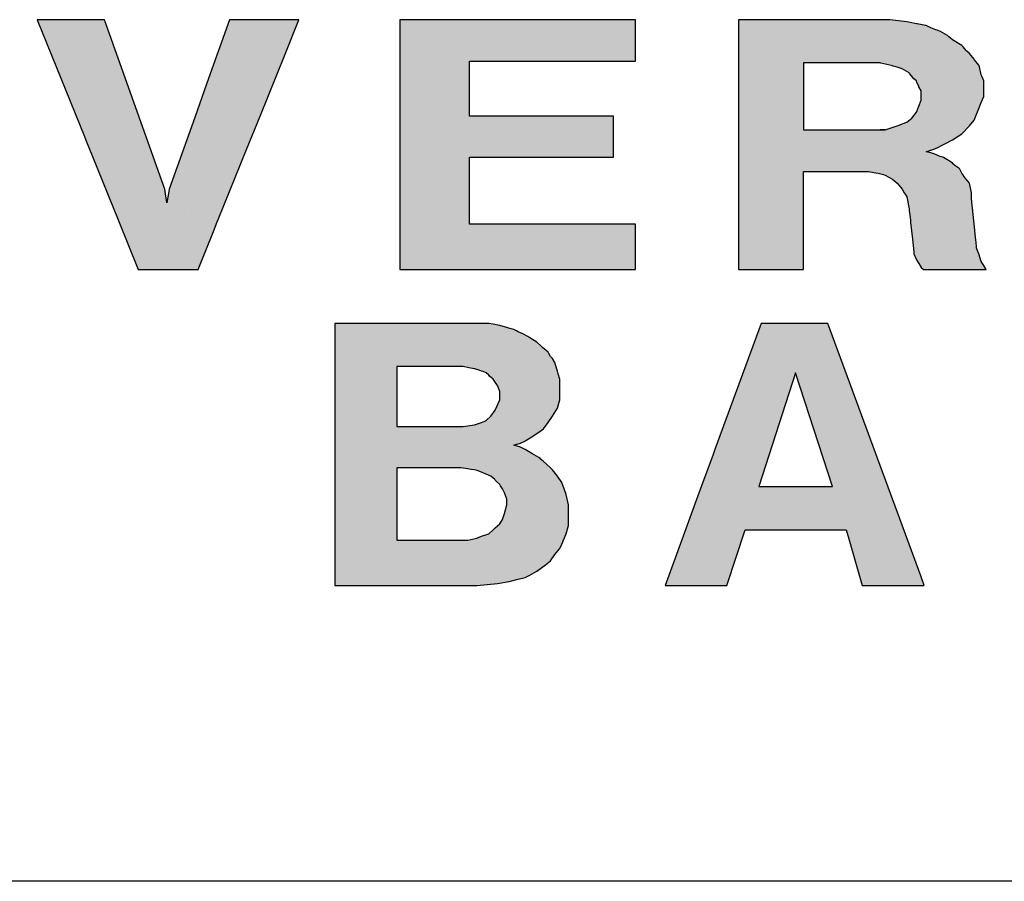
# Model space of a CAD drawing. Extents: x -1825 to 98, y 5678 to 6985.
# Tile 78 of 86: x 19 to 28, y 6489 to 6497. Entities that reach past the tile are written whole.
import ezdxf

# ---------------------------------------------------------------- set-up
doc = ezdxf.new("R2010")
doc.units = 0
doc.header["$MEASUREMENT"] = 0
doc.layers.add('CARIMBO', color=7, linetype='CONTINUOUS')

msp = doc.modelspace()

# ---------------------------------------------------------------- hatches: boundary and pattern name
at = {"layer": 'CARIMBO'}
h = msp.add_hatch(color=7, dxfattribs=at)
h.paths.add_polyline_path([(20.5357, 6495.1864), (20.9723, 6494.9157), (21.2245, 6495.5391), (20.763, 6495.8252)])
h.paths.add_polyline_path([(20.763, 6495.8252), (21.2245, 6495.5391), (21.3447, 6495.8364), (20.8714, 6496.1298)])
h.paths.add_polyline_path([(20.8714, 6496.1298), (21.3447, 6495.8364), (21.5679, 6496.3884), (21.0727, 6496.6954)])
h.paths.add_polyline_path([(21.0727, 6496.6954), (21.5679, 6496.3884), (21.6921, 6496.6954)])
h.paths.add_polyline_path([(19.8528, 6495.4757), (20.5159, 6495.0645), (20.4962, 6495.1864), (19.7936, 6495.622)])
h.paths.add_polyline_path([(20.5159, 6495.0645), (20.929, 6494.8084), (20.9644, 6494.8961), (20.5321, 6495.1642)])
h.paths.add_polyline_path([(19.7936, 6495.622), (20.4962, 6495.1864), (20.485, 6495.2179), (19.7804, 6495.6547)])
h.paths.add_polyline_path([(20.5321, 6495.1642), (20.9644, 6494.8961), (20.9723, 6494.9157), (20.5357, 6495.1864)])
h.paths.add_polyline_path([(19.7804, 6495.6547), (20.485, 6495.2179), (20.1289, 6496.2184), (19.3595, 6496.6954)])
h.paths.add_polyline_path([(19.3595, 6496.6954), (20.1289, 6496.2184), (19.9591, 6496.6954)], flags=16)
h.paths.add_polyline_path([(20.2589, 6494.4715), (20.7927, 6494.4715), (20.0803, 6494.9132)], flags=16)
h.paths.add_polyline_path([(20.0803, 6494.9132), (20.7927, 6494.4715), (20.929, 6494.8084), (19.8528, 6495.4757)])
edge = h.paths.add_edge_path(flags=16)
edge.add_line((20.2589, 6494.4715), (20.796, 6494.4715))
msp.add_hatch(color=7, dxfattribs=at).paths.add_polyline_path([(23.1089, 6496.6954), (22.6158, 6496.6954), (22.5915, 6496.6954), (22.5915, 6496.6505), (22.5915, 6496.2195), (22.5915, 6496.1747), (22.5915, 6495.8538), (22.5915, 6495.7727), (22.5915, 6495.2575), (22.5915, 6494.4715), (23.8593, 6494.4715), (24.6903, 6494.4715), (24.6903, 6494.5526), (24.6903, 6494.8734), (24.1728, 6494.8734), (24.042, 6494.8734), (23.211, 6494.8734), (23.211, 6495.3887), (23.211, 6495.4698), (23.7284, 6495.4698), (23.8008, 6495.4698), (24.4959, 6495.4698), (24.4959, 6495.5147), (24.4959, 6495.5297), (24.4959, 6495.8355), (24.0027, 6495.8355), (23.9785, 6495.8355), (23.906, 6495.8355), (23.211, 6495.8355), (23.211, 6496.2664), (23.211, 6496.3114), (23.211, 6496.3264), (23.7041, 6496.3264), (24.6903, 6496.3264), (24.6903, 6496.6954), (24.0951, 6496.6954)])
h = msp.add_hatch(color=7, dxfattribs=at)
h.paths.add_polyline_path([(26.9849, 6496.6918), (26.9571, 6496.6954), (26.9171, 6496.6954), (26.8055, 6496.6954), (26.6886, 6496.6954), (26.5805, 6496.6954), (26.4757, 6496.6954), (26.2628, 6496.6954), (26.1403, 6496.6954), (25.9575, 6496.6954), (25.7868, 6496.6954), (25.6711, 6496.6954), (25.6095, 6496.6954), (25.6095, 6496.6565), (25.6095, 6496.6135), (25.6095, 6496.602), (25.6095, 6496.5978), (25.6095, 6496.5923), (25.6095, 6496.5873), (25.6095, 6496.5772), (25.6095, 6496.5619), (25.6095, 6496.5549), (25.6095, 6496.54), (25.6095, 6496.5138), (25.6095, 6496.4404), (25.6095, 6496.3877), (25.6095, 6496.1252), (25.6095, 6496.1206), (25.6095, 6496.1155), (25.6095, 6496.0982), (25.6095, 6496.0893), (25.6095, 6496.0686), (25.6095, 6496.0616), (25.6095, 6496.0467), (25.6095, 6496.0207), (25.6095, 6495.9925), (25.6095, 6495.9761), (25.6095, 6495.9535), (25.6095, 6495.9376), (25.6095, 6495.8807), (25.6095, 6495.8588), (25.6095, 6495.8381), (25.6095, 6495.7021), (25.6095, 6495.5946), (25.6095, 6495.5781), (25.6095, 6495.5397), (25.6095, 6495.519), (25.6095, 6495.4971), (25.6095, 6495.4928), (25.6095, 6494.829), (25.6095, 6494.4715), (26.1861, 6494.4715), (26.1861, 6495.1354), (26.1861, 6495.1396), (26.1861, 6495.1615), (26.1861, 6495.1822), (26.1861, 6495.2206), (26.1861, 6495.2371), (26.1861, 6495.3446), (26.4055, 6495.3446), (26.4388, 6495.3446), (26.4742, 6495.3446), (26.5661, 6495.3446), (26.5917, 6495.3446), (26.628, 6495.3446), (26.6546, 6495.3446), (26.7001, 6495.3446), (26.7419, 6495.3446), (26.766, 6495.3446), (26.7825, 6495.3414), (26.8308, 6495.3321), (26.8516, 6495.3281), (26.9, 6495.3154), (26.9142, 6495.3116), (26.9801, 6495.2754), (27.0005, 6495.2581), (27.023, 6495.2391), (27.0512, 6495.2044), (27.0658, 6495.1864), (27.0856, 6495.1535), (27.093, 6495.1418), (27.1086, 6495.1173), (27.1141, 6495.0879), (27.1201, 6495.056), (27.1236, 6495.0373), (27.1284, 6495.0118), (27.1303, 6494.9948), (27.1371, 6494.9336), (27.1397, 6494.9101), (27.1422, 6494.8878), (27.1584, 6494.7418), (27.1712, 6494.6263), (27.1712, 6494.6098), (27.1943, 6494.5571), (27.214, 6494.5242), (27.2371, 6494.488), (27.2569, 6494.4715), (27.2637, 6494.4715), (27.2991, 6494.4715), (27.3324, 6494.4715), (27.3944, 6494.4715), (27.421, 6494.4715), (27.5943, 6494.4715), (27.8137, 6494.4715), (27.7939, 6494.5044), (27.7709, 6494.5407), (27.7511, 6494.6098), (27.7416, 6494.6316), (27.728, 6494.6626), (27.728, 6494.6791), (27.725, 6494.7091), (27.7222, 6494.7368), (27.7205, 6494.7527), (27.7198, 6494.7603), (27.7175, 6494.7823), (27.7166, 6494.7918), (27.7147, 6494.8103), (27.7141, 6494.8157), (27.7136, 6494.8206), (27.6852, 6495.1008), (27.6852, 6495.1535), (27.6654, 6495.2391), (27.6226, 6495.2919), (27.6069, 6495.3165), (27.5995, 6495.3281), (27.5869, 6495.3512), (27.5798, 6495.3644), (27.5705, 6495.3715), (27.5369, 6495.3973), (27.5155, 6495.4156), (27.5139, 6495.4171), (27.4941, 6495.4335), (27.4339, 6495.4667), (27.4282, 6495.4698), (27.4067, 6495.4781), (27.3854, 6495.4863), (27.3795, 6495.4885), (27.3425, 6495.5027), (27.2997, 6495.514), (27.2799, 6495.5192), (27.2875, 6495.5216), (27.3038, 6495.5267), (27.3131, 6495.5297), (27.3146, 6495.5301), (27.3199, 6495.5318), (27.3244, 6495.5332), (27.3303, 6495.5351), (27.3425, 6495.539), (27.3854, 6495.5555), (27.4186, 6495.5737), (27.4513, 6495.5917), (27.5139, 6495.6246), (27.5995, 6495.6773), (27.6654, 6495.7498), (27.7083, 6495.7993), (27.7511, 6495.9047), (27.7709, 6495.9574), (27.7939, 6496.0101), (27.7939, 6496.0826), (27.7939, 6496.1518), (27.779, 6496.1858), (27.7709, 6496.2045), (27.7545, 6496.2752), (27.7511, 6496.2902), (27.7121, 6496.3381), (27.7083, 6496.3429), (27.6654, 6496.3956), (27.6424, 6496.4154), (27.6374, 6496.4211), (27.6247, 6496.4357), (27.6058, 6496.4575), (27.6003, 6496.4639), (27.5995, 6496.4648), (27.5139, 6496.5175), (27.5121, 6496.519), (27.4824, 6496.5441), (27.471, 6496.5537), (27.4084, 6496.59), (27.3781, 6496.6017), (27.3656, 6496.6065), (27.3228, 6496.6229), (27.2799, 6496.6427), (27.2738, 6496.6439), (27.261, 6496.6463), (27.1998, 6496.6581), (27.1943, 6496.6592), (27.1387, 6496.6699), (27.1086, 6496.6757)])
h.paths.add_polyline_path([(26.9806, 6496.2843), (26.9864, 6496.2828), (27.023, 6496.2737), (27.0658, 6496.2572), (27.1284, 6496.221), (27.1326, 6496.2158), (27.1491, 6496.1955), (27.1712, 6496.1683), (27.1943, 6496.1518), (27.1985, 6496.1404), (27.214, 6496.0991), (27.2157, 6496.0965), (27.2371, 6496.0628), (27.2371, 6496.0101), (27.2371, 6495.9772), (27.214, 6495.9245), (27.1943, 6495.8717), (27.1514, 6495.819), (27.1086, 6495.7828), (27.0658, 6495.7663), (27.064, 6495.7656), (27.023, 6495.7498), (26.9142, 6495.7136), (26.8714, 6495.7136), (26.1861, 6495.7136), (26.1861, 6496.1385), (26.1861, 6496.165), (26.1861, 6496.2687), (26.1861, 6496.3099), (26.189, 6496.3099), (26.2584, 6496.3099), (26.3597, 6496.3099), (26.4875, 6496.3099), (26.5923, 6496.3099), (26.7004, 6496.3099), (26.7535, 6496.3099), (26.8386, 6496.3099), (26.8714, 6496.3099), (26.8755, 6496.309), (26.9571, 6496.2902)], flags=16)
h = msp.add_hatch(color=7, dxfattribs=at)
h.paths.add_polyline_path([(23.2126, 6493.9904), (22.9734, 6493.9904), (22.915, 6493.9904), (22.7783, 6493.9904), (22.6186, 6493.9904), (22.4887, 6493.9904), (22.3555, 6493.9904), (22.3092, 6493.9904), (22.1365, 6493.9904), (22.0187, 6493.9904), (22.0117, 6493.9904), (22.0117, 6493.9485), (22.0117, 6493.9221), (22.0117, 6493.9196), (22.0117, 6493.9123), (22.0117, 6493.8952), (22.0117, 6493.889), (22.0117, 6493.8595), (22.0117, 6493.828), (22.0117, 6493.7843), (22.0117, 6493.7438), (22.0117, 6493.6638), (22.0117, 6493.5156), (22.0117, 6493.4793), (22.0117, 6493.3946), (22.0117, 6493.2778), (22.0117, 6493.226), (22.0117, 6493.1467), (22.0117, 6493.0662), (22.0117, 6493.0034), (22.0117, 6492.8984), (22.0117, 6492.8233), (22.0117, 6492.779), (22.0117, 6492.7238), (22.0117, 6492.6529), (22.0117, 6492.5731), (22.0117, 6492.439), (22.0117, 6492.3899), (22.0117, 6491.6546), (23.1978, 6491.6546), (23.2768, 6491.6546), (23.4614, 6491.6743), (23.5635, 6491.6908), (23.6459, 6491.7106), (23.7085, 6491.727), (23.748, 6491.7468), (23.8106, 6491.783), (23.8897, 6491.8391), (23.9325, 6491.8753), (23.972, 6491.9313), (24.0149, 6491.984), (24.0346, 6492.0236), (24.0742, 6492.1158), (24.0939, 6492.1883), (24.0939, 6492.2245), (24.0939, 6492.3728), (24.0742, 6492.4651), (24.0544, 6492.5178), (24.0346, 6492.5738), (23.9951, 6492.6298), (23.9523, 6492.6858), (23.9292, 6492.7063), (23.8667, 6492.7621), (23.8418, 6492.7844), (23.8398, 6492.7861), (23.8304, 6492.7945), (23.7678, 6492.8308), (23.7085, 6492.867), (23.6656, 6492.8868), (23.6063, 6492.9066), (23.6253, 6492.9118), (23.6328, 6492.9139), (23.6334, 6492.9141), (23.6363, 6492.9149), (23.6656, 6492.923), (23.7044, 6492.9409), (23.7085, 6492.9428), (23.7678, 6492.979), (23.8501, 6493.035), (23.8699, 6493.0515), (23.9127, 6493.1075), (23.9523, 6493.1635), (23.9951, 6493.236), (24.0149, 6493.3085), (24.0149, 6493.3448), (24.0149, 6493.493), (24.0018, 6493.541), (23.9951, 6493.5655), (23.9782, 6493.621), (23.972, 6493.6413), (23.9523, 6493.6775), (23.9473, 6493.6816), (23.9325, 6493.694), (23.9186, 6493.7218), (23.9127, 6493.7335), (23.8632, 6493.7752), (23.8501, 6493.7862), (23.8439, 6493.7919), (23.8168, 6493.8168), (23.8106, 6493.8225), (23.748, 6493.862), (23.7303, 6493.8722), (23.6854, 6493.8983), (23.6459, 6493.9147), (23.6305, 6493.9224), (23.6063, 6493.9345), (23.5703, 6493.9459), (23.5437, 6493.9542), (23.49, 6493.9683), (23.4811, 6493.9707), (23.4786, 6493.9712), (23.4215, 6493.9826), (23.3823, 6493.9904), (23.3097, 6493.9904), (23.2768, 6493.9904)])
h.paths.add_polyline_path([(23.2064, 6493.5951), (23.2571, 6493.5853), (23.2896, 6493.575), (23.3197, 6493.5655), (23.3323, 6493.5602), (23.3592, 6493.549), (23.3823, 6493.5293), (23.3909, 6493.5213), (23.4218, 6493.493), (23.4342, 6493.4754), (23.4614, 6493.437), (23.4721, 6493.4084), (23.4811, 6493.3843), (23.4811, 6493.3085), (23.4416, 6493.2163), (23.402, 6493.1635), (23.3592, 6493.124), (23.3483, 6493.1195), (23.3197, 6493.1075), (23.2571, 6493.0878), (23.1549, 6493.0713), (22.5652, 6493.0713), (22.5652, 6493.4369), (22.5652, 6493.5167), (22.5652, 6493.5753), (22.5652, 6493.605), (22.5834, 6493.605), (22.69, 6493.605), (22.8145, 6493.605), (23.0029, 6493.605), (23.1251, 6493.605), (23.1549, 6493.605)], flags=16)
h.paths.add_polyline_path([(23.1352, 6492.7023), (23.177, 6492.6966), (23.2265, 6492.6899), (23.2571, 6492.6858), (23.2805, 6492.6784), (23.3197, 6492.666), (23.3455, 6492.6531), (23.3592, 6492.6463), (23.402, 6492.6298), (23.436, 6492.5986), (23.4416, 6492.5935), (23.4497, 6492.5854), (23.4811, 6492.554), (23.4886, 6492.5423), (23.5042, 6492.5178), (23.524, 6492.4815), (23.5331, 6492.4555), (23.5437, 6492.4255), (23.5437, 6492.3728), (23.524, 6492.297), (23.5042, 6492.2443), (23.4811, 6492.2048), (23.4416, 6492.1685), (23.435, 6492.163), (23.4218, 6492.1521), (23.3823, 6492.1158), (23.3197, 6492.096), (23.2768, 6492.0763), (23.1978, 6492.0598), (23.1352, 6492.0598), (22.5652, 6492.0598), (22.5652, 6492.4132), (22.5652, 6492.452), (22.5652, 6492.5175), (22.5652, 6492.5638), (22.5652, 6492.6224), (22.5652, 6492.6832), (22.5652, 6492.7023), (22.5807, 6492.7023), (22.6787, 6492.7023), (22.7655, 6492.7023), (22.8703, 6492.7023), (23.0123, 6492.7023), (23.0973, 6492.7023)], flags=16)
h = msp.add_hatch(color=7, dxfattribs=at)
h.paths.add_polyline_path([(26.4035, 6493.9904), (25.8105, 6493.9904), (25.4016, 6492.8754), (25.3817, 6492.8212), (25.2792, 6492.5416), (25.235, 6492.421), (25.0558, 6491.9325), (24.9539, 6491.6546), (25.5041, 6491.6546), (25.6688, 6492.1521), (25.9075, 6492.1521), (26.4611, 6492.1521), (26.5683, 6492.1521), (26.5913, 6492.0713), (26.71, 6491.6546), (27.2635, 6491.6546), (27.2318, 6491.7407), (26.5789, 6493.514)])
h.paths.add_polyline_path([(26.4464, 6492.5375), (25.7907, 6492.5375), (26.1169, 6493.549)], flags=16)

# ---------------------------------------------------------------- linework, layer by layer
at = {"layer": 'CARIMBO', "color": 7}
for p, q in [((20.2589, 6494.4715), (20.796, 6494.4715)), ((22.5915, 6494.4715), (24.6903, 6494.4715))]:
    msp.add_line(p, q, dxfattribs=at)
at = {"layer": 'CARIMBO', "color": 6}
msp.add_line((42.8331, 6489.0202), (4.3689, 6489.0202), dxfattribs=at)
at = {"layer": 'CARIMBO', "color": 7, "invisible_edges": 5}
for points in [[(19.3595, 6496.6954), (20.1289, 6496.2184), (19.9591, 6496.6954)], [(19.7804, 6495.6547), (20.485, 6495.2179), (20.1289, 6496.2184), (19.3595, 6496.6954)], [(20.8714, 6496.1298), (21.3447, 6495.8364), (21.5679, 6496.3884), (21.0727, 6496.6954)], [(21.0727, 6496.6954), (21.5679, 6496.3884), (21.6921, 6496.6954)], [(22.5915, 6496.6505), (23.211, 6496.2664), (23.211, 6496.3114), (22.5915, 6496.6954)], [(22.5915, 6496.6954), (23.211, 6496.3114), (23.211, 6496.3264), (22.6158, 6496.6954)], [(22.5915, 6496.2195), (23.211, 6495.8355), (23.211, 6496.2664), (22.5915, 6496.6505)], [(22.6158, 6496.6954), (23.211, 6496.3264), (23.7041, 6496.3264), (23.1089, 6496.6954)], [(23.1089, 6496.6954), (23.7041, 6496.3264), (24.6903, 6496.3264), (24.0951, 6496.6954)], [(24.0951, 6496.6954), (24.6903, 6496.3264), (24.6903, 6496.6954)], [(25.6095, 6496.6565), (27.3854, 6495.5555), (27.4186, 6495.5737), (25.6095, 6496.6954)], [(25.6095, 6496.6954), (27.4186, 6495.5737), (27.4513, 6495.5917), (25.6711, 6496.6954)], [(25.6095, 6496.6565), (27.3854, 6495.5555), (27.4186, 6495.5737), (25.6095, 6496.6954)], [(25.6095, 6496.6954), (27.4186, 6495.5737), (27.4513, 6495.5917), (25.6711, 6496.6954)], [(25.6095, 6496.6135), (27.3425, 6495.539), (27.3854, 6495.5555), (25.6095, 6496.6565)], [(25.6095, 6496.6135), (27.3425, 6495.539), (27.3854, 6495.5555), (25.6095, 6496.6565)], [(25.6711, 6496.6954), (27.4513, 6495.5917), (27.5139, 6495.6246), (25.7868, 6496.6954)], [(25.6711, 6496.6954), (27.4513, 6495.5917), (27.5139, 6495.6246), (25.7868, 6496.6954)], [(25.7868, 6496.6954), (27.5139, 6495.6246), (27.5995, 6495.6773), (25.9575, 6496.6954)], [(25.7868, 6496.6954), (27.5139, 6495.6246), (27.5995, 6495.6773), (25.9575, 6496.6954)], [(25.9575, 6496.6954), (27.5995, 6495.6773), (27.6654, 6495.7498), (26.1403, 6496.6954)], [(25.9575, 6496.6954), (27.5995, 6495.6773), (27.6654, 6495.7498), (26.1403, 6496.6954)], [(26.1403, 6496.6954), (27.6654, 6495.7498), (27.7083, 6495.7993), (26.2628, 6496.6954)], [(26.1403, 6496.6954), (27.6654, 6495.7498), (27.7083, 6495.7993), (26.2628, 6496.6954)], [(26.2628, 6496.6954), (27.7083, 6495.7993), (27.7511, 6495.9047), (26.4757, 6496.6954)], [(26.2628, 6496.6954), (27.7083, 6495.7993), (27.7511, 6495.9047), (26.4757, 6496.6954)], [(26.4757, 6496.6954), (27.7511, 6495.9047), (27.7709, 6495.9574), (26.5805, 6496.6954)], [(26.4757, 6496.6954), (27.7511, 6495.9047), (27.7709, 6495.9574), (26.5805, 6496.6954)], [(26.5805, 6496.6954), (27.7709, 6495.9574), (27.7939, 6496.0101), (26.6886, 6496.6954)], [(26.5805, 6496.6954), (27.7709, 6495.9574), (27.7939, 6496.0101), (26.6886, 6496.6954)], [(26.6886, 6496.6954), (27.7939, 6496.0101), (27.7939, 6496.0826), (26.8055, 6496.6954)], [(26.6886, 6496.6954), (27.7939, 6496.0101), (27.7939, 6496.0826), (26.8055, 6496.6954)], [(26.8055, 6496.6954), (27.7939, 6496.0826), (27.7939, 6496.1518), (26.9171, 6496.6954)], [(26.8055, 6496.6954), (27.7939, 6496.0826), (27.7939, 6496.1518), (26.9171, 6496.6954)], [(26.9171, 6496.6954), (27.7939, 6496.1518), (27.779, 6496.1858), (26.9571, 6496.6954)], [(26.9171, 6496.6954), (27.7939, 6496.1518), (27.779, 6496.1858), (26.9571, 6496.6954)], [(26.9571, 6496.6954), (27.779, 6496.1858), (27.7709, 6496.2045), (26.9849, 6496.6918)], [(26.9571, 6496.6954), (27.779, 6496.1858), (27.7709, 6496.2045), (26.9849, 6496.6918)], [(26.9849, 6496.6918), (27.7709, 6496.2045), (27.7545, 6496.2752), (27.1086, 6496.6757)], [(26.9849, 6496.6918), (27.7709, 6496.2045), (27.7545, 6496.2752), (27.1086, 6496.6757)], [(27.1086, 6496.6757), (27.7545, 6496.2752), (27.7511, 6496.2902), (27.1387, 6496.6699)], [(27.1086, 6496.6757), (27.7545, 6496.2752), (27.7511, 6496.2902), (27.1387, 6496.6699)], [(27.1387, 6496.6699), (27.7511, 6496.2902), (27.7121, 6496.3381), (27.1943, 6496.6592)], [(27.1387, 6496.6699), (27.7511, 6496.2902), (27.7121, 6496.3381), (27.1943, 6496.6592)], [(27.1943, 6496.6592), (27.7121, 6496.3381), (27.7083, 6496.3429), (27.1998, 6496.6581)], [(27.1943, 6496.6592), (27.7121, 6496.3381), (27.7083, 6496.3429), (27.1998, 6496.6581)], [(27.1998, 6496.6581), (27.7083, 6496.3429), (27.6654, 6496.3956), (27.261, 6496.6463)], [(27.1998, 6496.6581), (27.7083, 6496.3429), (27.6654, 6496.3956), (27.261, 6496.6463)], [(27.261, 6496.6463), (27.6654, 6496.3956), (27.6424, 6496.4154), (27.2738, 6496.6439)], [(27.261, 6496.6463), (27.6654, 6496.3956), (27.6424, 6496.4154), (27.2738, 6496.6439)], [(25.6095, 6496.602), (27.3303, 6495.5351), (27.3425, 6495.539), (25.6095, 6496.6135)], [(25.6095, 6496.602), (27.3303, 6495.5351), (27.3425, 6495.539), (25.6095, 6496.6135)], [(25.6095, 6496.5978), (27.3258, 6495.5337), (27.3303, 6495.5351), (25.6095, 6496.602)], [(25.6095, 6496.5978), (27.3258, 6495.5337), (27.3303, 6495.5351), (25.6095, 6496.602)], [(25.6095, 6496.5974), (27.3254, 6495.5335), (27.3258, 6495.5337), (25.6095, 6496.5978)], [(25.6095, 6496.5974), (27.3254, 6495.5335), (27.3258, 6495.5337), (25.6095, 6496.5978)], [(25.6095, 6496.5923), (27.3199, 6495.5318), (27.3254, 6495.5335), (25.6095, 6496.5974)], [(25.6095, 6496.5923), (27.3199, 6495.5318), (27.3254, 6495.5335), (25.6095, 6496.5974)], [(25.6095, 6496.5873), (27.3146, 6495.5301), (27.3199, 6495.5318), (25.6095, 6496.5923)], [(25.6095, 6496.5873), (27.3146, 6495.5301), (27.3199, 6495.5318), (25.6095, 6496.5923)], [(25.6095, 6496.5859), (27.3131, 6495.5297), (27.3146, 6495.5301), (25.6095, 6496.5873)], [(25.6095, 6496.5859), (27.3131, 6495.5297), (27.3146, 6495.5301), (25.6095, 6496.5873)], [(25.6095, 6496.5772), (27.3038, 6495.5267), (27.3131, 6495.5297), (25.6095, 6496.5859)], [(25.6095, 6496.5772), (27.3038, 6495.5267), (27.3131, 6495.5297), (25.6095, 6496.5859)], [(25.6095, 6496.5619), (27.2875, 6495.5216), (27.3038, 6495.5267), (25.6095, 6496.5772)], [(25.6095, 6496.5619), (27.2875, 6495.5216), (27.3038, 6495.5267), (25.6095, 6496.5772)], [(25.6095, 6496.5549), (27.2799, 6495.5192), (27.2875, 6495.5216), (25.6095, 6496.5619)], [(25.6095, 6496.5549), (27.2799, 6495.5192), (27.2875, 6495.5216), (25.6095, 6496.5619)], [(27.2738, 6496.6439), (27.6424, 6496.4154), (27.6374, 6496.4211), (27.2799, 6496.6427)], [(27.2738, 6496.6439), (27.6424, 6496.4154), (27.6374, 6496.4211), (27.2799, 6496.6427)], [(27.2799, 6496.6427), (27.6374, 6496.4211), (27.6247, 6496.4357), (27.3228, 6496.6229)], [(27.2799, 6496.6427), (27.6374, 6496.4211), (27.6247, 6496.4357), (27.3228, 6496.6229)], [(27.3228, 6496.6229), (27.6247, 6496.4357), (27.6058, 6496.4575), (27.3656, 6496.6065)], [(27.3228, 6496.6229), (27.6247, 6496.4357), (27.6058, 6496.4575), (27.3656, 6496.6065)], [(27.3656, 6496.6065), (27.6058, 6496.4575), (27.6003, 6496.4639), (27.3782, 6496.6016)], [(27.3656, 6496.6065), (27.6058, 6496.4575), (27.6003, 6496.4639), (27.3782, 6496.6016)], [(27.3782, 6496.6016), (27.5139, 6496.5175), (27.5121, 6496.519), (27.3799, 6496.601)], [(27.3782, 6496.6016), (27.5139, 6496.5175), (27.5121, 6496.519), (27.3799, 6496.601)], [(27.3799, 6496.601), (27.5121, 6496.519), (27.4824, 6496.5441), (27.4084, 6496.59)], [(27.3799, 6496.601), (27.5121, 6496.519), (27.4824, 6496.5441), (27.4084, 6496.59)], [(27.4084, 6496.59), (27.4824, 6496.5441), (27.471, 6496.5537)], [(27.4084, 6496.59), (27.4824, 6496.5441), (27.471, 6496.5537)], [(25.6095, 6496.54), (27.6226, 6495.2919), (27.6069, 6495.3165), (25.6095, 6496.5549)], [(25.6095, 6496.54), (27.6226, 6495.2919), (27.6069, 6495.3165), (25.6095, 6496.5549)], [(25.6095, 6496.5138), (27.6654, 6495.2391), (27.6226, 6495.2919), (25.6095, 6496.54)], [(25.6095, 6496.5138), (27.6654, 6495.2391), (27.6226, 6495.2919), (25.6095, 6496.54)], [(25.6095, 6496.4404), (27.6852, 6495.1535), (27.6654, 6495.2391), (25.6095, 6496.5138)], [(25.6095, 6496.4404), (27.6852, 6495.1535), (27.6654, 6495.2391), (25.6095, 6496.5138)], [(27.5139, 6496.5175), (27.6003, 6496.4639), (27.5995, 6496.4648)], [(27.5139, 6496.5175), (27.6003, 6496.4639), (27.5995, 6496.4648)], [(25.6095, 6496.3877), (27.6852, 6495.1008), (27.6852, 6495.1535), (25.6095, 6496.4404)], [(25.6095, 6496.3877), (27.6852, 6495.1008), (27.6852, 6495.1535), (25.6095, 6496.4404)], [(25.6095, 6496.1252), (27.7136, 6494.8206), (27.6852, 6495.1008), (25.6095, 6496.3877)], [(25.6095, 6496.1252), (27.7136, 6494.8206), (27.6852, 6495.1008), (25.6095, 6496.3877)], [(26.1861, 6496.2687), (27.023, 6495.7498), (27.064, 6495.7656), (26.1861, 6496.3099)], [(26.1861, 6496.3099), (27.064, 6495.7656), (27.0658, 6495.7663), (26.189, 6496.3099)], [(26.1861, 6496.2687), (27.023, 6495.7498), (27.064, 6495.7656), (26.1861, 6496.3099)], [(26.1861, 6496.3099), (27.064, 6495.7656), (27.0658, 6495.7663), (26.189, 6496.3099)], [(26.189, 6496.3099), (27.0658, 6495.7663), (27.1086, 6495.7828), (26.2584, 6496.3099)], [(26.189, 6496.3099), (27.0658, 6495.7663), (27.1086, 6495.7828), (26.2584, 6496.3099)], [(26.2584, 6496.3099), (27.1086, 6495.7828), (27.1514, 6495.819), (26.3597, 6496.3099)], [(26.2584, 6496.3099), (27.1086, 6495.7828), (27.1514, 6495.819), (26.3597, 6496.3099)], [(26.3597, 6496.3099), (27.1514, 6495.819), (27.1943, 6495.8717), (26.4875, 6496.3099)], [(26.3597, 6496.3099), (27.1514, 6495.819), (27.1943, 6495.8717), (26.4875, 6496.3099)], [(26.4875, 6496.3099), (27.1943, 6495.8717), (27.214, 6495.9245), (26.5923, 6496.3099)], [(26.4875, 6496.3099), (27.1943, 6495.8717), (27.214, 6495.9245), (26.5923, 6496.3099)], [(26.5923, 6496.3099), (27.214, 6495.9245), (27.2371, 6495.9772), (26.7004, 6496.3099)], [(26.5923, 6496.3099), (27.214, 6495.9245), (27.2371, 6495.9772), (26.7004, 6496.3099)], [(26.7004, 6496.3099), (27.2371, 6495.9772), (27.2371, 6496.0101), (26.7535, 6496.3099)], [(26.7004, 6496.3099), (27.2371, 6495.9772), (27.2371, 6496.0101), (26.7535, 6496.3099)], [(26.7535, 6496.3099), (27.2371, 6496.0101), (27.2371, 6496.0628), (26.8386, 6496.3099)], [(26.7535, 6496.3099), (27.2371, 6496.0101), (27.2371, 6496.0628), (26.8386, 6496.3099)], [(26.8386, 6496.3099), (27.2371, 6496.0628), (27.2157, 6496.0965), (26.8714, 6496.3099)], [(26.8386, 6496.3099), (27.2371, 6496.0628), (27.2157, 6496.0965), (26.8714, 6496.3099)], [(26.8714, 6496.3099), (27.2157, 6496.0965), (27.214, 6496.0991), (26.8755, 6496.309)], [(26.8714, 6496.3099), (27.2157, 6496.0965), (27.214, 6496.0991), (26.8755, 6496.309)], [(26.8755, 6496.309), (27.214, 6496.0991), (27.1985, 6496.1404), (26.9571, 6496.2902)], [(26.8755, 6496.309), (27.214, 6496.0991), (27.1985, 6496.1404), (26.9571, 6496.2902)], [(22.5915, 6496.1747), (23.7284, 6495.4698), (23.8008, 6495.4698), (22.5915, 6496.2195)], [(26.1861, 6496.165), (26.9142, 6495.7136), (27.023, 6495.7498), (26.1861, 6496.2687)], [(26.1861, 6496.165), (26.9142, 6495.7136), (27.023, 6495.7498), (26.1861, 6496.2687)], [(26.9571, 6496.2902), (27.1985, 6496.1404), (27.1943, 6496.1518), (26.9806, 6496.2843)], [(26.9571, 6496.2902), (27.1985, 6496.1404), (27.1943, 6496.1518), (26.9806, 6496.2843)], [(26.9806, 6496.2843), (27.1943, 6496.1518), (27.1712, 6496.1683), (26.9864, 6496.2828)], [(26.9806, 6496.2843), (27.1943, 6496.1518), (27.1712, 6496.1683), (26.9864, 6496.2828)], [(26.9864, 6496.2828), (27.1712, 6496.1683), (27.1491, 6496.1955), (27.023, 6496.2737)], [(26.9864, 6496.2828), (27.1712, 6496.1683), (27.1491, 6496.1955), (27.023, 6496.2737)], [(27.023, 6496.2737), (27.1491, 6496.1955), (27.1326, 6496.2158), (27.0658, 6496.2572)], [(27.023, 6496.2737), (27.1491, 6496.1955), (27.1326, 6496.2158), (27.0658, 6496.2572)], [(27.0658, 6496.2572), (27.1326, 6496.2158), (27.1284, 6496.221)], [(27.0658, 6496.2572), (27.1326, 6496.2158), (27.1284, 6496.221)], [(20.763, 6495.8252), (21.2245, 6495.5391), (21.3447, 6495.8364), (20.8714, 6496.1298)], [(22.5915, 6495.8538), (23.211, 6495.4698), (23.7284, 6495.4698), (22.5915, 6496.1747)], [(25.6095, 6496.1206), (26.9142, 6495.3116), (26.9801, 6495.2754), (25.6095, 6496.1252)], [(25.6095, 6496.1206), (26.9142, 6495.3116), (26.9801, 6495.2754), (25.6095, 6496.1252)], [(25.6095, 6496.1155), (26.9, 6495.3154), (26.9142, 6495.3116), (25.6095, 6496.1206)], [(25.6095, 6496.1155), (26.9, 6495.3154), (26.9142, 6495.3116), (25.6095, 6496.1206)], [(26.1861, 6496.1385), (26.8714, 6495.7136), (26.9142, 6495.7136), (26.1861, 6496.165)], [(26.1861, 6496.1385), (26.8714, 6495.7136), (26.9142, 6495.7136), (26.1861, 6496.165)], [(26.1861, 6495.7136), (26.1861, 6495.7136), (26.8714, 6495.7136), (26.1861, 6496.1385)], [(26.1861, 6495.7136), (26.1861, 6495.7136), (26.8714, 6495.7136), (26.1861, 6496.1385)], [(25.6095, 6496.0982), (26.8516, 6495.3281), (26.9, 6495.3154), (25.6095, 6496.1155)], [(25.6095, 6496.0982), (26.8516, 6495.3281), (26.9, 6495.3154), (25.6095, 6496.1155)], [(25.6095, 6496.0893), (26.8308, 6495.3321), (26.8516, 6495.3281), (25.6095, 6496.0982)], [(25.6095, 6496.0893), (26.8308, 6495.3321), (26.8516, 6495.3281), (25.6095, 6496.0982)], [(25.6095, 6496.0686), (26.7825, 6495.3414), (26.8308, 6495.3321), (25.6095, 6496.0893)], [(25.6095, 6496.0686), (26.7825, 6495.3414), (26.8308, 6495.3321), (25.6095, 6496.0893)], [(25.6095, 6496.0616), (26.766, 6495.3446), (26.7825, 6495.3414), (25.6095, 6496.0686)], [(25.6095, 6496.0616), (26.766, 6495.3446), (26.7825, 6495.3414), (25.6095, 6496.0686)], [(25.6095, 6496.0467), (26.7419, 6495.3446), (26.766, 6495.3446), (25.6095, 6496.0616)], [(25.6095, 6496.0467), (26.7419, 6495.3446), (26.766, 6495.3446), (25.6095, 6496.0616)], [(25.6095, 6496.0207), (26.7001, 6495.3446), (26.7419, 6495.3446), (25.6095, 6496.0467)], [(25.6095, 6496.0207), (26.7001, 6495.3446), (26.7419, 6495.3446), (25.6095, 6496.0467)], [(25.6095, 6495.9925), (26.6546, 6495.3446), (26.7001, 6495.3446), (25.6095, 6496.0207)], [(25.6095, 6495.9925), (26.6546, 6495.3446), (26.7001, 6495.3446), (25.6095, 6496.0207)], [(25.6095, 6495.9761), (26.628, 6495.3446), (26.6546, 6495.3446), (25.6095, 6495.9925)], [(25.6095, 6495.9761), (26.628, 6495.3446), (26.6546, 6495.3446), (25.6095, 6495.9925)], [(25.6095, 6495.9535), (26.5917, 6495.3446), (26.628, 6495.3446), (25.6095, 6495.9761)], [(25.6095, 6495.9535), (26.5917, 6495.3446), (26.628, 6495.3446), (25.6095, 6495.9761)], [(25.6095, 6495.9376), (26.5661, 6495.3446), (26.5917, 6495.3446), (25.6095, 6495.9535)], [(25.6095, 6495.9376), (26.5661, 6495.3446), (26.5917, 6495.3446), (25.6095, 6495.9535)], [(25.6095, 6495.8807), (26.4742, 6495.3446), (26.5661, 6495.3446), (25.6095, 6495.9376)], [(25.6095, 6495.8807), (26.4742, 6495.3446), (26.5661, 6495.3446), (25.6095, 6495.9376)], [(25.6095, 6495.8588), (26.4388, 6495.3446), (26.4742, 6495.3446), (25.6095, 6495.8807)], [(25.6095, 6495.8588), (26.4388, 6495.3446), (26.4742, 6495.3446), (25.6095, 6495.8807)], [(25.6095, 6495.8381), (26.4055, 6495.3446), (26.4388, 6495.3446), (25.6095, 6495.8588)], [(25.6095, 6495.8381), (26.4055, 6495.3446), (26.4388, 6495.3446), (25.6095, 6495.8588)], [(20.5357, 6495.1864), (20.9723, 6494.9157), (21.2245, 6495.5391), (20.763, 6495.8252)], [(22.5915, 6495.7727), (23.211, 6495.3887), (23.211, 6495.4698), (22.5915, 6495.8538)], [(22.5915, 6495.2575), (23.211, 6494.8734), (23.211, 6495.3887), (22.5915, 6495.7727)], [(23.211, 6495.8355), (23.8008, 6495.4698), (24.4959, 6495.4698), (23.906, 6495.8355)], [(23.906, 6495.8355), (24.4959, 6495.4698), (24.4959, 6495.5147), (23.9785, 6495.8355)], [(23.9785, 6495.8355), (24.4959, 6495.5147), (24.4959, 6495.5297), (24.0027, 6495.8355)], [(24.0027, 6495.8355), (24.4959, 6495.5297), (24.4959, 6495.8355)], [(25.6095, 6495.7021), (26.1861, 6495.3446), (26.4055, 6495.3446), (25.6095, 6495.8381)], [(25.6095, 6495.7021), (26.1861, 6495.3446), (26.4055, 6495.3446), (25.6095, 6495.8381)], [(25.6095, 6495.5946), (26.1861, 6495.2371), (26.1861, 6495.3446), (25.6095, 6495.7021)], [(25.6095, 6495.5946), (26.1861, 6495.2371), (26.1861, 6495.3446), (25.6095, 6495.7021)], [(26.8714, 6495.7136), (26.8714, 6495.7136), (26.9142, 6495.7136)], [(26.8714, 6495.7136), (26.8714, 6495.7136), (26.9142, 6495.7136)], [(19.7936, 6495.622), (20.4962, 6495.1864), (20.485, 6495.2179), (19.7804, 6495.6547)], [(19.8528, 6495.4757), (20.5159, 6495.0645), (20.4962, 6495.1864), (19.7936, 6495.622)], [(25.6095, 6495.5781), (26.1861, 6495.2206), (26.1861, 6495.2371), (25.6095, 6495.5946)], [(25.6095, 6495.5781), (26.1861, 6495.2206), (26.1861, 6495.2371), (25.6095, 6495.5946)], [(25.6095, 6495.5397), (26.1861, 6495.1822), (26.1861, 6495.2206), (25.6095, 6495.5781)], [(25.6095, 6495.5397), (26.1861, 6495.1822), (26.1861, 6495.2206), (25.6095, 6495.5781)], [(25.6095, 6495.519), (26.1861, 6495.1615), (26.1861, 6495.1822), (25.6095, 6495.5397)], [(25.6095, 6495.519), (26.1861, 6495.1615), (26.1861, 6495.1822), (25.6095, 6495.5397)], [(25.6095, 6495.4971), (26.1861, 6495.1396), (26.1861, 6495.1615), (25.6095, 6495.519)], [(25.6095, 6495.4971), (26.1861, 6495.1396), (26.1861, 6495.1615), (25.6095, 6495.519)], [(27.2799, 6495.5192), (27.6069, 6495.3165), (27.5995, 6495.3281), (27.2997, 6495.514)], [(27.2799, 6495.5192), (27.6069, 6495.3165), (27.5995, 6495.3281), (27.2997, 6495.514)], [(27.2997, 6495.514), (27.5995, 6495.3281), (27.5869, 6495.3512), (27.3425, 6495.5027)], [(27.2997, 6495.514), (27.5995, 6495.3281), (27.5869, 6495.3512), (27.3425, 6495.5027)], [(20.0803, 6494.9132), (20.7927, 6494.4715), (20.929, 6494.8084), (19.8528, 6495.4757)], [(25.6095, 6495.4928), (26.1861, 6495.1354), (26.1861, 6495.1396), (25.6095, 6495.4971)], [(25.6095, 6495.4928), (26.1861, 6495.1354), (26.1861, 6495.1396), (25.6095, 6495.4971)], [(25.6095, 6494.829), (26.1861, 6494.4715), (26.1861, 6495.1354), (25.6095, 6495.4928)], [(25.6095, 6494.829), (26.1861, 6494.4715), (26.1861, 6495.1354), (25.6095, 6495.4928)], [(27.3425, 6495.5027), (27.5869, 6495.3512), (27.5798, 6495.3644), (27.3795, 6495.4885)], [(27.3425, 6495.5027), (27.5869, 6495.3512), (27.5798, 6495.3644), (27.3795, 6495.4885)], [(27.3795, 6495.4885), (27.5798, 6495.3644), (27.5705, 6495.3715), (27.3854, 6495.4863)], [(27.3795, 6495.4885), (27.5798, 6495.3644), (27.5705, 6495.3715), (27.3854, 6495.4863)], [(27.3854, 6495.4863), (27.5705, 6495.3715), (27.5369, 6495.3973), (27.4067, 6495.4781)], [(27.3854, 6495.4863), (27.5705, 6495.3715), (27.5369, 6495.3973), (27.4067, 6495.4781)], [(27.4067, 6495.4781), (27.5369, 6495.3973), (27.5155, 6495.4156), (27.4282, 6495.4698)], [(27.4067, 6495.4781), (27.5369, 6495.3973), (27.5155, 6495.4156), (27.4282, 6495.4698)], [(27.4282, 6495.4698), (27.5155, 6495.4156), (27.5139, 6495.4171), (27.4339, 6495.4667)], [(27.4282, 6495.4698), (27.5155, 6495.4156), (27.5139, 6495.4171), (27.4339, 6495.4667)], [(27.4339, 6495.4667), (27.5139, 6495.4171), (27.4941, 6495.4335)], [(27.4339, 6495.4667), (27.5139, 6495.4171), (27.4941, 6495.4335)], [(22.5915, 6494.4715), (22.5915, 6494.4715), (23.8593, 6494.4715), (22.5915, 6495.2575)], [(27.0005, 6495.2581), (27.7141, 6494.8157), (27.7136, 6494.8206), (26.9801, 6495.2754)], [(27.0005, 6495.2581), (27.7141, 6494.8157), (27.7136, 6494.8206), (26.9801, 6495.2754)], [(27.023, 6495.2391), (27.7147, 6494.8103), (27.7141, 6494.8157), (27.0005, 6495.2581)], [(27.023, 6495.2391), (27.7147, 6494.8103), (27.7141, 6494.8157), (27.0005, 6495.2581)], [(20.5159, 6495.0645), (20.929, 6494.8084), (20.9644, 6494.8961), (20.5321, 6495.1642)], [(20.5321, 6495.1642), (20.9644, 6494.8961), (20.9723, 6494.9157), (20.5357, 6495.1864)], [(27.0512, 6495.2044), (27.7166, 6494.7918), (27.7147, 6494.8103), (27.023, 6495.2391)], [(27.0512, 6495.2044), (27.7166, 6494.7918), (27.7147, 6494.8103), (27.023, 6495.2391)], [(27.0658, 6495.1864), (27.7175, 6494.7823), (27.7166, 6494.7918), (27.0512, 6495.2044)], [(27.0658, 6495.1864), (27.7175, 6494.7823), (27.7166, 6494.7918), (27.0512, 6495.2044)], [(27.0856, 6495.1535), (27.7198, 6494.7603), (27.7175, 6494.7823), (27.0658, 6495.1864)], [(27.0856, 6495.1535), (27.7198, 6494.7603), (27.7175, 6494.7823), (27.0658, 6495.1864)], [(27.093, 6495.1418), (27.7205, 6494.7527), (27.7198, 6494.7603), (27.0856, 6495.1535)], [(27.093, 6495.1418), (27.7205, 6494.7527), (27.7198, 6494.7603), (27.0856, 6495.1535)], [(27.1086, 6495.1173), (27.7222, 6494.7368), (27.7205, 6494.7527), (27.093, 6495.1418)], [(27.1086, 6495.1173), (27.7222, 6494.7368), (27.7205, 6494.7527), (27.093, 6495.1418)], [(27.1141, 6495.0879), (27.725, 6494.7091), (27.7222, 6494.7368), (27.1086, 6495.1173)], [(27.1141, 6495.0879), (27.725, 6494.7091), (27.7222, 6494.7368), (27.1086, 6495.1173)], [(27.1201, 6495.056), (27.728, 6494.6791), (27.725, 6494.7091), (27.1141, 6495.0879)], [(27.1201, 6495.056), (27.728, 6494.6791), (27.725, 6494.7091), (27.1141, 6495.0879)], [(27.1236, 6495.0373), (27.728, 6494.6626), (27.728, 6494.6791), (27.1201, 6495.056)], [(27.1236, 6495.0373), (27.728, 6494.6626), (27.728, 6494.6791), (27.1201, 6495.056)], [(27.1284, 6495.0118), (27.7416, 6494.6316), (27.728, 6494.6626), (27.1236, 6495.0373)], [(27.1284, 6495.0118), (27.7416, 6494.6316), (27.728, 6494.6626), (27.1236, 6495.0373)], [(27.1303, 6494.9948), (27.7511, 6494.6098), (27.7416, 6494.6316), (27.1284, 6495.0118)], [(27.1303, 6494.9948), (27.7511, 6494.6098), (27.7416, 6494.6316), (27.1284, 6495.0118)], [(27.1371, 6494.9336), (27.7709, 6494.5407), (27.7511, 6494.6098), (27.1303, 6494.9948)], [(27.1371, 6494.9336), (27.7709, 6494.5407), (27.7511, 6494.6098), (27.1303, 6494.9948)], [(20.2589, 6494.4715), (20.2589, 6494.4715), (20.7927, 6494.4715), (20.0803, 6494.9132)], [(27.1397, 6494.9101), (27.7939, 6494.5044), (27.7709, 6494.5407), (27.1371, 6494.9336)], [(27.1397, 6494.9101), (27.7939, 6494.5044), (27.7709, 6494.5407), (27.1371, 6494.9336)], [(27.1422, 6494.8878), (27.8137, 6494.4715), (27.7939, 6494.5044), (27.1397, 6494.9101)], [(27.1422, 6494.8878), (27.8137, 6494.4715), (27.7939, 6494.5044), (27.1397, 6494.9101)], [(23.211, 6494.8734), (23.8593, 6494.4715), (24.6903, 6494.4715), (24.042, 6494.8734)], [(24.042, 6494.8734), (24.6903, 6494.4715), (24.6903, 6494.5526), (24.1728, 6494.8734)], [(24.1728, 6494.8734), (24.6903, 6494.5526), (24.6903, 6494.8734)], [(25.6095, 6494.4715), (25.6095, 6494.4715), (26.1861, 6494.4715), (25.6095, 6494.829)], [(25.6095, 6494.4715), (25.6095, 6494.4715), (26.1861, 6494.4715), (25.6095, 6494.829)], [(27.1584, 6494.7418), (27.5943, 6494.4715), (27.8137, 6494.4715), (27.1422, 6494.8878)], [(27.1584, 6494.7418), (27.5943, 6494.4715), (27.8137, 6494.4715), (27.1422, 6494.8878)], [(27.1712, 6494.6263), (27.421, 6494.4715), (27.5943, 6494.4715), (27.1584, 6494.7418)], [(27.1712, 6494.6263), (27.421, 6494.4715), (27.5943, 6494.4715), (27.1584, 6494.7418)], [(27.1712, 6494.6098), (27.3944, 6494.4715), (27.421, 6494.4715), (27.1712, 6494.6263)], [(27.1712, 6494.6098), (27.3944, 6494.4715), (27.421, 6494.4715), (27.1712, 6494.6263)], [(27.1943, 6494.5571), (27.3324, 6494.4715), (27.3944, 6494.4715), (27.1712, 6494.6098)], [(27.1943, 6494.5571), (27.3324, 6494.4715), (27.3944, 6494.4715), (27.1712, 6494.6098)], [(27.214, 6494.5242), (27.2991, 6494.4715), (27.3324, 6494.4715), (27.1943, 6494.5571)], [(27.214, 6494.5242), (27.2991, 6494.4715), (27.3324, 6494.4715), (27.1943, 6494.5571)], [(27.2371, 6494.488), (27.2637, 6494.4715), (27.2991, 6494.4715), (27.214, 6494.5242)], [(27.2371, 6494.488), (27.2637, 6494.4715), (27.2991, 6494.4715), (27.214, 6494.5242)], [(27.2569, 6494.4715), (27.2569, 6494.4715), (27.2637, 6494.4715), (27.2371, 6494.488)], [(27.2569, 6494.4715), (27.2569, 6494.4715), (27.2637, 6494.4715), (27.2371, 6494.488)], [(22.0117, 6493.9485), (23.6656, 6492.923), (23.7044, 6492.9409), (22.0117, 6493.9904)], [(22.0117, 6493.9904), (23.7044, 6492.9409), (23.7085, 6492.9428), (22.0187, 6493.9904)], [(22.0117, 6493.9221), (23.6363, 6492.9149), (23.6656, 6492.923), (22.0117, 6493.9485)], [(22.0187, 6493.9904), (23.7085, 6492.9428), (23.7678, 6492.979), (22.1365, 6493.9904)], [(22.1365, 6493.9904), (23.7678, 6492.979), (23.8501, 6493.035), (22.3092, 6493.9904)], [(22.3092, 6493.9904), (23.8501, 6493.035), (23.8699, 6493.0515), (22.3555, 6493.9904)], [(22.3555, 6493.9904), (23.8699, 6493.0515), (23.9127, 6493.1075), (22.4887, 6493.9904)], [(22.4887, 6493.9904), (23.9127, 6493.1075), (23.9523, 6493.1635), (22.6186, 6493.9904)], [(22.6186, 6493.9904), (23.9523, 6493.1635), (23.9951, 6493.236), (22.7783, 6493.9904)], [(22.7783, 6493.9904), (23.9951, 6493.236), (24.0149, 6493.3085), (22.915, 6493.9904)], [(22.915, 6493.9904), (24.0149, 6493.3085), (24.0149, 6493.3448), (22.9734, 6493.9904)], [(22.9734, 6493.9904), (24.0149, 6493.3448), (24.0149, 6493.493), (23.2126, 6493.9904)], [(23.2126, 6493.9904), (24.0149, 6493.493), (24.0018, 6493.541), (23.2768, 6493.9904)], [(23.2768, 6493.9904), (24.0018, 6493.541), (23.9951, 6493.5655), (23.3097, 6493.9904)], [(23.3097, 6493.9904), (23.9951, 6493.5655), (23.9782, 6493.621), (23.3823, 6493.9904)], [(23.3823, 6493.9904), (23.9782, 6493.621), (23.972, 6493.6413), (23.4215, 6493.9826)], [(23.4215, 6493.9826), (23.972, 6493.6413), (23.9523, 6493.6775), (23.4786, 6493.9712)], [(23.4786, 6493.9712), (23.9523, 6493.6775), (23.9473, 6493.6816), (23.4811, 6493.9707)], [(23.4811, 6493.9707), (23.9473, 6493.6816), (23.9325, 6493.694), (23.49, 6493.9683)], [(23.49, 6493.9683), (23.9325, 6493.694), (23.9186, 6493.7218), (23.5437, 6493.9542)], [(23.5437, 6493.9542), (23.9186, 6493.7218), (23.9127, 6493.7335), (23.5703, 6493.9459)], [(23.5703, 6493.9459), (23.9127, 6493.7335), (23.8632, 6493.7752), (23.6063, 6493.9345)], [(23.6063, 6493.9345), (23.8632, 6493.7752), (23.8501, 6493.7862), (23.6305, 6493.9224)], [(25.4016, 6492.8754), (27.2318, 6491.7407), (26.5789, 6493.514), (25.8105, 6493.9904)], [(25.8105, 6493.9904), (26.5789, 6493.514), (26.4035, 6493.9904)], [(22.0117, 6493.9196), (23.6334, 6492.9141), (23.6363, 6492.9149), (22.0117, 6493.9221)], [(22.0117, 6493.919), (23.6328, 6492.9139), (23.6334, 6492.9141), (22.0117, 6493.9196)], [(22.0117, 6493.9123), (23.6253, 6492.9118), (23.6328, 6492.9139), (22.0117, 6493.919)], [(22.0117, 6493.8952), (23.6063, 6492.9066), (23.6253, 6492.9118), (22.0117, 6493.9123)], [(22.0117, 6493.889), (23.9523, 6492.6858), (23.9292, 6492.7063), (22.0117, 6493.8952)], [(22.0117, 6493.8595), (23.9951, 6492.6298), (23.9523, 6492.6858), (22.0117, 6493.889)], [(22.0117, 6493.828), (24.0346, 6492.5738), (23.9951, 6492.6298), (22.0117, 6493.8595)], [(23.6305, 6493.9224), (23.8501, 6493.7862), (23.8439, 6493.7919), (23.6459, 6493.9147)], [(23.6459, 6493.9147), (23.8439, 6493.7919), (23.8168, 6493.8168), (23.6854, 6493.8983)], [(23.6854, 6493.8983), (23.8168, 6493.8168), (23.8106, 6493.8225), (23.7303, 6493.8722)], [(23.7303, 6493.8722), (23.8106, 6493.8225), (23.748, 6493.862)], [(22.0117, 6493.7843), (24.0544, 6492.5178), (24.0346, 6492.5738), (22.0117, 6493.828)], [(22.0117, 6493.7438), (24.0742, 6492.4651), (24.0544, 6492.5178), (22.0117, 6493.7843)], [(22.0117, 6493.6638), (24.0939, 6492.3728), (24.0742, 6492.4651), (22.0117, 6493.7438)], [(22.0117, 6493.5156), (24.0939, 6492.2245), (24.0939, 6492.3728), (22.0117, 6493.6638)], [(22.5652, 6493.5753), (23.3197, 6493.1075), (23.3483, 6493.1195), (22.5652, 6493.605)], [(22.5652, 6493.605), (23.3483, 6493.1195), (23.3592, 6493.124), (22.5834, 6493.605)], [(22.5652, 6493.5167), (23.2571, 6493.0878), (23.3197, 6493.1075), (22.5652, 6493.5753)], [(22.5834, 6493.605), (23.3592, 6493.124), (23.402, 6493.1635), (22.69, 6493.605)], [(22.69, 6493.605), (23.402, 6493.1635), (23.4416, 6493.2163), (22.8145, 6493.605)], [(22.8145, 6493.605), (23.4416, 6493.2163), (23.4811, 6493.3085), (23.0029, 6493.605)], [(23.0029, 6493.605), (23.4811, 6493.3085), (23.4811, 6493.3843), (23.1251, 6493.605)], [(23.1251, 6493.605), (23.4811, 6493.3843), (23.4721, 6493.4084), (23.1549, 6493.605)], [(23.1549, 6493.605), (23.4721, 6493.4084), (23.4614, 6493.437), (23.2064, 6493.5951)], [(23.2064, 6493.5951), (23.4614, 6493.437), (23.4342, 6493.4754), (23.2571, 6493.5853)], [(23.2571, 6493.5853), (23.4342, 6493.4754), (23.4218, 6493.493), (23.2896, 6493.575)], [(22.0117, 6493.4793), (24.0939, 6492.1883), (24.0939, 6492.2245), (22.0117, 6493.5156)], [(22.5652, 6493.4369), (23.1549, 6493.0713), (23.2571, 6493.0878), (22.5652, 6493.5167)], [(23.2896, 6493.575), (23.4218, 6493.493), (23.3909, 6493.5213), (23.3197, 6493.5655)], [(23.3197, 6493.5655), (23.3909, 6493.5213), (23.3823, 6493.5293), (23.3323, 6493.5602)], [(23.3323, 6493.5602), (23.3823, 6493.5293), (23.3592, 6493.549)], [(22.0117, 6493.3946), (24.0742, 6492.1158), (24.0939, 6492.1883), (22.0117, 6493.4793)], [(22.5652, 6493.0713), (22.5652, 6493.0713), (23.1549, 6493.0713), (22.5652, 6493.4369)], [(22.0117, 6493.2778), (24.0346, 6492.0236), (24.0742, 6492.1158), (22.0117, 6493.3946)], [(22.0117, 6493.226), (24.0149, 6491.984), (24.0346, 6492.0236), (22.0117, 6493.2778)], [(22.0117, 6493.1467), (23.972, 6491.9313), (24.0149, 6491.984), (22.0117, 6493.226)], [(22.0117, 6493.0662), (23.9325, 6491.8753), (23.972, 6491.9313), (22.0117, 6493.1467)], [(22.0117, 6493.0034), (23.8897, 6491.8391), (23.9325, 6491.8753), (22.0117, 6493.0662)], [(22.0117, 6492.8984), (23.8106, 6491.783), (23.8897, 6491.8391), (22.0117, 6493.0034)], [(22.0117, 6492.8233), (23.748, 6491.7468), (23.8106, 6491.783), (22.0117, 6492.8984)], [(23.6063, 6492.9066), (23.9292, 6492.7063), (23.8667, 6492.7621), (23.6656, 6492.8868)], [(23.6656, 6492.8868), (23.8667, 6492.7621), (23.8418, 6492.7844), (23.7085, 6492.867)], [(25.3817, 6492.8212), (26.4611, 6492.1521), (26.5683, 6492.1521), (25.4016, 6492.8754)], [(22.0117, 6492.779), (23.7085, 6491.727), (23.748, 6491.7468), (22.0117, 6492.8233)], [(23.7085, 6492.867), (23.8418, 6492.7844), (23.8398, 6492.7861), (23.7678, 6492.8308)], [(23.7678, 6492.8308), (23.8398, 6492.7861), (23.8304, 6492.7945)], [(25.2792, 6492.5416), (25.9075, 6492.1521), (26.4611, 6492.1521), (25.3817, 6492.8212)], [(22.0117, 6492.7238), (23.6459, 6491.7106), (23.7085, 6491.727), (22.0117, 6492.779)], [(22.0117, 6492.6529), (23.5635, 6491.6908), (23.6459, 6491.7106), (22.0117, 6492.7238)], [(22.5652, 6492.6832), (23.4218, 6492.1521), (23.435, 6492.163), (22.5652, 6492.7023)], [(22.5652, 6492.7023), (23.435, 6492.163), (23.4416, 6492.1685), (22.5807, 6492.7023)], [(22.5807, 6492.7023), (23.4416, 6492.1685), (23.4811, 6492.2048), (22.6787, 6492.7023)], [(22.6787, 6492.7023), (23.4811, 6492.2048), (23.5042, 6492.2443), (22.7655, 6492.7023)], [(22.7655, 6492.7023), (23.5042, 6492.2443), (23.524, 6492.297), (22.8703, 6492.7023)], [(22.8703, 6492.7023), (23.524, 6492.297), (23.5437, 6492.3728), (23.0123, 6492.7023)], [(23.0123, 6492.7023), (23.5437, 6492.3728), (23.5437, 6492.4255), (23.0973, 6492.7023)], [(23.0973, 6492.7023), (23.5437, 6492.4255), (23.5331, 6492.4555), (23.1352, 6492.7023)], [(23.1352, 6492.7023), (23.5331, 6492.4555), (23.524, 6492.4815), (23.177, 6492.6966)], [(22.0117, 6492.5731), (23.4614, 6491.6743), (23.5635, 6491.6908), (22.0117, 6492.6529)], [(22.5652, 6492.6224), (23.3823, 6492.1158), (23.4218, 6492.1521), (22.5652, 6492.6832)], [(22.5652, 6492.5638), (23.3197, 6492.096), (23.3823, 6492.1158), (22.5652, 6492.6224)], [(23.177, 6492.6966), (23.524, 6492.4815), (23.5042, 6492.5178), (23.2265, 6492.6899)], [(23.2265, 6492.6899), (23.5042, 6492.5178), (23.4886, 6492.5423), (23.2571, 6492.6858)], [(23.2571, 6492.6858), (23.4886, 6492.5423), (23.4811, 6492.554), (23.2805, 6492.6784)], [(23.2805, 6492.6784), (23.4811, 6492.554), (23.4497, 6492.5854), (23.3197, 6492.666)], [(23.3197, 6492.666), (23.4497, 6492.5854), (23.4416, 6492.5935), (23.3455, 6492.6531)], [(23.3455, 6492.6531), (23.4416, 6492.5935), (23.436, 6492.5986), (23.3592, 6492.6463)], [(23.3592, 6492.6463), (23.436, 6492.5986), (23.402, 6492.6298)], [(22.0117, 6492.439), (23.2768, 6491.6546), (23.4614, 6491.6743), (22.0117, 6492.5731)], [(22.5652, 6492.5175), (23.2768, 6492.0763), (23.3197, 6492.096), (22.5652, 6492.5638)], [(25.235, 6492.421), (25.6688, 6492.1521), (25.9075, 6492.1521), (25.2792, 6492.5416)], [(22.0117, 6492.3899), (23.1978, 6491.6546), (23.2768, 6491.6546), (22.0117, 6492.439)], [(22.5652, 6492.452), (23.1978, 6492.0598), (23.2768, 6492.0763), (22.5652, 6492.5175)], [(22.5652, 6492.4132), (23.1352, 6492.0598), (23.1978, 6492.0598), (22.5652, 6492.452)], [(22.0117, 6491.6546), (22.0117, 6491.6546), (23.1978, 6491.6546), (22.0117, 6492.3899)], [(22.5652, 6492.0598), (22.5652, 6492.0598), (23.1352, 6492.0598), (22.5652, 6492.4132)], [(25.0558, 6491.9325), (25.5041, 6491.6546), (25.6688, 6492.1521), (25.235, 6492.421)], [(26.5913, 6492.0713), (27.2635, 6491.6546), (27.2318, 6491.7407), (26.5683, 6492.1521)], [(26.71, 6491.6546), (26.71, 6491.6546), (27.2635, 6491.6546), (26.5913, 6492.0713)], [(24.9539, 6491.6546), (24.9539, 6491.6546), (25.5041, 6491.6546), (25.0558, 6491.9325)]]:
    msp.add_3dface(points, dxfattribs=at)
at = {"layer": 'CARIMBO', "color": 7}
msp.add_3dface([(26.1169, 6493.549), (25.7907, 6492.5375), (26.4464, 6492.5375), (26.1169, 6493.549)], dxfattribs=at)

doc.saveas('drawing.dxf')
